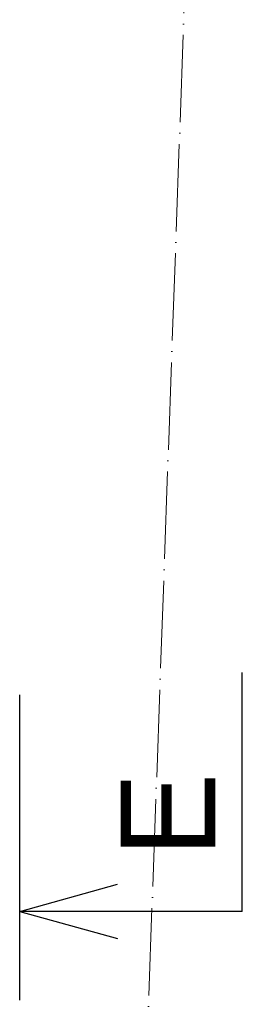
# Model space of a CAD drawing. Header units: millimetres. Extents: x 161070 to 520640, y 9197 to 248394.
# Tile 108 of 137: x 198135 to 198747, y 135060 to 137765. Entities that reach past the tile are written whole.
import ezdxf

# ---------------------------------------------------------------- set-up
doc = ezdxf.new("R2010")
doc.units = ezdxf.units.MM
doc.header["$LTSCALE"] = 10
doc.linetypes.add('ACAD_ISO04W100', pattern=[30, 24, -3, 0, -3])
doc.layers.add('tlusta', color=253, linetype='Continuous', lineweight=15)
doc.layers.add('VZT Odvod', color=5, linetype='Continuous', lineweight=35)
doc.styles.add('ROMAND', font='IC-SIMPLEX.SHX', dxfattribs={"width": 0.8})

# ---------------------------------------------------------------- blocks, each defined once
blk = doc.blocks.new('vd')
at = {"layer": 'tlusta', "color": 8, "linetype": 'ACAD_ISO04W100'}
blk.add_line((198436.7, 133584.7), (198635.2, 139141.2), dxfattribs=at)
blk = doc.blocks.new('*U2620')
at = {"color": 0, "linetype": 'ByBlock', "lineweight": -2}
for p, q in [((940.96, 0), (940.96, 1010.32)), ((0, 0), (413.1, 114.81)), ((0, 0), (413.1, -114.81))]:
    blk.add_line(p, q, dxfattribs=at)
at = {"color": 3, "linetype": 'ByBlock', "lineweight": -2}
blk.add_line((940.96, 0), (0, 0), dxfattribs=at)
at = {"color": 0, "linetype": 'ByBlock', "lineweight": -2, "style": 'ROMAND'}
blk.add_text('E', height=400, rotation=90, dxfattribs=at).set_placement((826.21, 229.62))

msp = doc.modelspace()

# ---------------------------------------------------------------- linework, layer by layer
at = {"color": 3}
msp.add_line((198135.4, 135071.9), (198135.4, 135910.4), dxfattribs=at)

# ---------------------------------------------------------------- block references
at = {"color": 3, "xscale": 0.65, "yscale": 0.65, "zscale": 0.65, "rotation": 360}
msp.add_blockref('*U2620', (198135.4, 135315.3), dxfattribs=at)
at = {"layer": 'VZT Odvod'}
msp.add_blockref('vd', (0, 0), dxfattribs=at)

doc.saveas('drawing.dxf')
